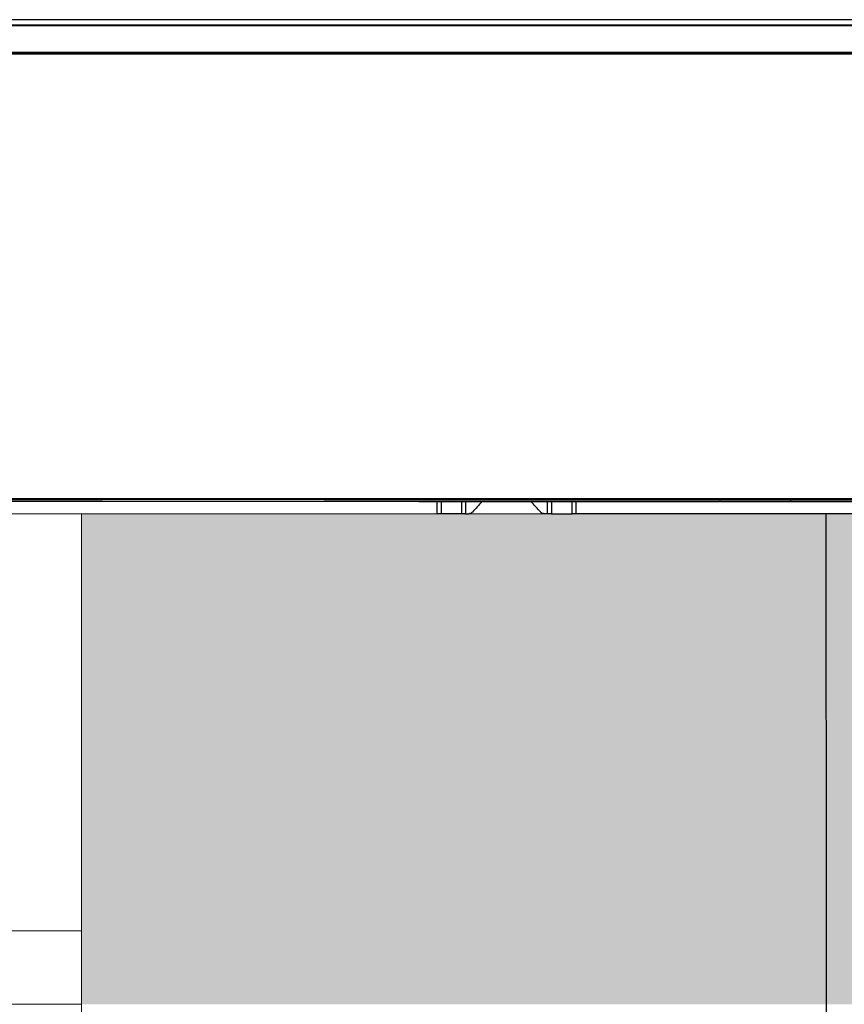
# Model space of a CAD drawing. Header units: millimetres. Extents: x 922208 to 1069538, y -182208 to -99877.
# Tile 145 of 256: x 989949 to 990285, y -172535 to -172134. Entities that reach past the tile are written whole.
import ezdxf

# ---------------------------------------------------------------- set-up
doc = ezdxf.new("R2010")
doc.units = ezdxf.units.MM
doc.header["$MEASUREMENT"] = 0
doc.linetypes.add('HIDDEN', pattern=[20, 10, -10])
doc.linetypes.add('Przerywana', pattern=[240, 120, -120])
for name, color, linetype, lineweight in [('IS_KLIM_FREON', 6, 'GAS_LINE', 35), ('IS_POWRÓT', 5, 'HIDDEN', 30), ('Nowe_220-A Ściany_Nr_pióra__19', 255, 'Continuous', 0), ('Nowe_220-A Ściany_Nr_pióra__27', 7, 'Continuous', 25), ('Nowe_220-A Ściany_Nr_pióra__3', 7, 'Continuous', 13)]:
    doc.layers.add(name, color=color, linetype=linetype, lineweight=lineweight)
doc.layers.add('IS_KLIM_urządzenia', color=3, linetype='Continuous')
doc.linetypes.add('GAS_LINE', pattern='A,12.7,-5.08,["GAS",Standard,S=2.54,R=0,X=-2.54,Y=-1.27],-6.35', length=24.13)

# ---------------------------------------------------------------- blocks, each defined once
blk = doc.blocks.new('parter01')
at = {"layer": 'Nowe_220-A Ściany_Nr_pióra__19', "linetype": 'Continuous', "lineweight": 0}
blk.add_hatch(color=255, dxfattribs=at).paths.add_polyline_path([(989974.38408, -112650.02068), (989974.38408, -112850.02068), (990374.38408, -112850.02068), (990374.38408, -112650.02068)])
at = {"layer": 'Nowe_220-A Ściany_Nr_pióra__27', "color": 7, "linetype": 'Continuous', "lineweight": 0}
blk.add_line((989974.38408, -113080.02068), (989974.38408, -112850.02068), dxfattribs=at)
blk.add_line((989974.38408, -113080.02068), (989974.38408, -112850.02068), dxfattribs=at)
for points in [[(989974.38408, -112650.02068), (989974.38408, -112850.02068)], [(990374.38408, -112650.02068), (989974.38408, -112650.02068)]]:
    blk.add_lwpolyline(points, dxfattribs=at)
at = {"layer": 'Nowe_220-A Ściany_Nr_pióra__3', "color": 7, "linetype": 'Continuous', "lineweight": 0}
for p, q in [((989974.38408, -112820.02068), (988874.38408, -112820.02068)), ((989974.38408, -112850.02068), (989974.38408, -112820.02068))]:
    blk.add_line(p, q, dxfattribs=at)
at = {"layer": 'Nowe_220-A Ściany_Nr_pióra__3', "color": 7, "linetype": 'Przerywana', "lineweight": 0}
blk.add_line((989974.38408, -112850.02068), (988874.38408, -112850.02068), dxfattribs=at)
blk = doc.blocks.new('G$CFEA986A8')
at = {"layer": 'IS_KLIM_urządzenia', "linetype": 'Continuous'}
for p, q in [((303.61, 201.26), (507.43, 201.26)), ((507.43, 196.29), (507.43, 201.26)), ((507.43, 201.26), (508.86, 201.26)), ((508.86, 201.26), (508.86, 196.29)), ((517.34, 201.26), (508.86, 201.26)), ((553.81, 201.26), (562.34, 201.26)), ((562.34, 196.29), (562.34, 201.26)), ((562.34, 201.26), (563.89, 201.26)), ((563.89, 201.26), (563.89, 196.29)), ((902.57, 201.14), (563.89, 201.26)), ((420.02, 196.29), (420.02, 196.24)), ((420.02, 195.13), (420.02, 195.58)), ((448.64, 196.29), (448.64, 196.24)), ((448.64, 195.58), (448.64, 195.13)), ((46.52, 13.96), (921.55, 13.84)), ((48.58, 13.7), (919.48, 13.58)), ((919.48, 13.06), (48.58, 13.18)), ((58.73, 0), (909.33, -0.12)), ((58.74, 2.46), (909.33, 2.34)), ((909.33, 1.87), (58.74, 1.98))]:
    blk.add_line(p, q, dxfattribs=at)
for points in [[(517.34, 196.29), (517.34, 197.95), (517.34, 199.6), (517.34, 201.26)], [(517.34, 201.26), (517.88, 201.26), (518.41, 201.26), (518.95, 201.26)], [(518.95, 201.26), (518.95, 199.6), (518.95, 197.95), (518.95, 196.29)], [(552.42, 196.29), (552.42, 197.95), (552.42, 199.6), (552.42, 201.26)], [(552.42, 201.26), (552.88, 201.26), (553.35, 201.26), (553.81, 201.26)], [(553.81, 201.26), (553.81, 199.6), (553.81, 197.95), (553.81, 196.29)], [(521.74, 200.61), (523.05, 199.17), (524.37, 197.73), (525.69, 196.29)], [(391.02, 196.29), (400.69, 196.29), (410.36, 196.29), (420.02, 196.29)], [(420.02, 196.24), (410.36, 196.24), (400.69, 196.24), (391.02, 196.24)], [(391.02, 195.58), (400.69, 195.58), (410.36, 195.58), (420.02, 195.58)], [(420.02, 195.13), (410.36, 195.13), (400.69, 195.13), (391.02, 195.13)], [(420.02, 196.29), (429.56, 196.29), (439.1, 196.29), (448.64, 196.29)], [(420.02, 195.58), (420.02, 195.8), (420.02, 196.02), (420.02, 196.24)], [(420.02, 195.58), (429.56, 195.58), (439.1, 195.58), (448.64, 195.58)], [(448.64, 196.29), (505.06, 196.29), (561.48, 196.29), (772.5, 196.17)], [(448.64, 196.24), (448.64, 196.02), (448.64, 195.8), (448.64, 195.58)], [(772.5, 196.12), (561.48, 196.24), (505.06, 196.24), (448.64, 196.24)], [(772.5, 195.01), (561.48, 195.13), (505.06, 195.13), (448.64, 195.13)]]:
    blk.add_open_spline(points, degree=3, dxfattribs=at)
for points, knots in [([(518.95, 201.26), (519.03, 201.26), (519.12, 201.26), (519.56, 201.26), (519.91, 201.26), (520.26, 201.26)], [0, 0, 0, 0, 0.194122, 0.194122, 1, 1, 1, 1]), ([(520.26, 201.26), (520.26, 201.26), (520.26, 201.26), (520.49, 201.26), (520.71, 201.22), (521.14, 201.07), (521.34, 200.96), (521.59, 200.76), (521.67, 200.69), (521.74, 200.61)], [0, 0, 0, 0, 0.00085, 0.00085, 0.407375, 0.407375, 0.813931, 0.813931, 1, 1, 1, 1]), ([(549.52, 200.59), (549.52, 200.59), (549.52, 200.59), (549.67, 200.76), (549.84, 200.9), (550.24, 201.12), (550.45, 201.19), (550.79, 201.25), (550.9, 201.26), (551.01, 201.26)], [0, 0, 0, 0, 0.000385, 0.000385, 0.399729, 0.399729, 0.799094, 0.799094, 1, 1, 1, 1]), ([(552.42, 201.26), (552.3, 201.26), (552.18, 201.26), (551.71, 201.26), (551.36, 201.26), (551.01, 201.26)], [0, 0, 0, 0, 0.251852, 0.251852, 1, 1, 1, 1]), ([(545.7, 196.29), (545.7, 196.29), (545.7, 196.29), (546.97, 197.72), (548.25, 199.16), (549.52, 200.59)], [0, 0, 0, 0, 0.000133, 0.000133, 1, 1, 1, 1]), ([(448.64, 196.24), (441.24, 196.24), (433.84, 196.24), (424.3, 196.24), (422.16, 196.24), (420.02, 196.24)], [0, 0, 0, 0, 0.776026, 0.776026, 1, 1, 1, 1]), ([(448.64, 195.13), (441.24, 195.13), (433.84, 195.13), (424.3, 195.13), (422.16, 195.13), (420.02, 195.13)], [0, 0, 0, 0, 0.776026, 0.776026, 1, 1, 1, 1]), ([(448.64, 195.58), (499.41, 195.58), (550.18, 195.58), (761.2, 195.46), (766.85, 195.46), (772.5, 195.46)], [0, 0, 0, 0, 0.899861, 0.899861, 1, 1, 1, 1])]:
    blk.add_open_spline(points, degree=3, knots=knots, dxfattribs=at)

msp = doc.modelspace()

# ---------------------------------------------------------------- block references
at = {"layer": 'IS_POWRÓT', "color": 27, "linetype": 'ByBlock', "lineweight": 30}
msp.add_blockref('parter01', (0, -59685.16), dxfattribs=at)

# ---------------------------------------------------------------- next in the draw order: linework, layer by layer
at = {"layer": 'IS_KLIM_FREON', "lineweight": 25, "ltscale": 0.3}
msp.add_lwpolyline([(990277.72, -172335.19), (990278.15, -173007.06)], dxfattribs=at)

# ---------------------------------------------------------------- next in the draw order: block references
at = {"layer": 'IS_KLIM_urządzenia', "rotation": 180}
msp.add_blockref('G$CFEA986A8', (990683.24, -172133.93), dxfattribs=at)

doc.saveas('drawing.dxf')
